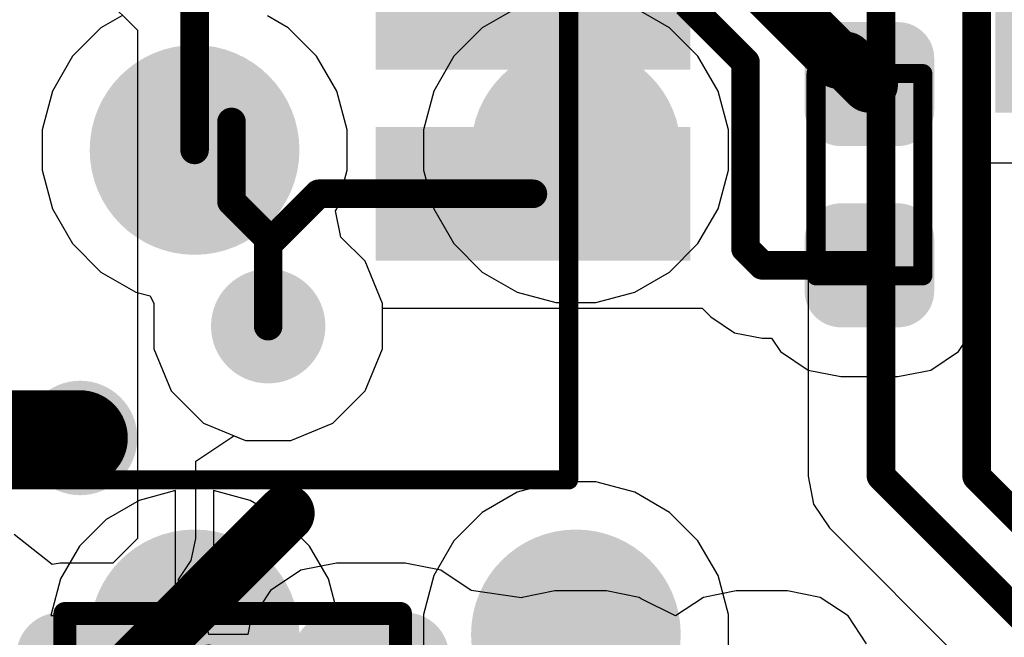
# Model space of a CAD drawing. Header units: inches. Extents: x 0 to 41, y 0 to 25.4.
# Tile 2 of 18: x 2.6 to 7.7, y 8.9 to 12.1. Entities that reach past the tile are written whole.
import ezdxf

# ---------------------------------------------------------------- set-up
doc = ezdxf.new("R2010")
doc.units = ezdxf.units.IN
for name, color, linetype in [('BOTTOM', 5, 'Continuous'), ('Bottom Solder', 6, 'Continuous'), ('TOP', 1, 'Continuous'), ('Top Assembly', 56, 'Continuous'), ('Top Overlay', 2, 'Continuous'), ('Top Solder', 216, 'Continuous'), ('Via Holes', 16, 'Continuous')]:
    doc.layers.add(name, color=color, linetype=linetype)

# ---------------------------------------------------------------- blocks, each defined once
blk = doc.blocks.new('RES_0402_3387')
at = {"layer": 'TOP'}
h = blk.add_hatch(color=1, dxfattribs=at)
edge = h.paths.add_edge_path()
edge.add_arc((-0.34025205, -0.14975078), 0.14024864, 270, 360)
edge.add_line((-0.20000341, -0.14975078), (-0.20000341, 0.14975078))
edge.add_arc((-0.34025205, 0.14975078), 0.14024864, 0, 90)
edge.add_line((-0.34025205, 0.28999942), (-0.60975367, 0.28999942))
edge.add_arc((-0.60975367, 0.14975078), 0.14024864, 90, 180)
edge.add_line((-0.75000231, 0.1497507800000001), (-0.75000231, -0.1497507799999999))
edge.add_arc((-0.60975367, -0.14975078), 0.14024864, 180, 270)
edge.add_line((-0.60975367, -0.28999942), (-0.34025205, -0.28999942))
h = blk.add_hatch(color=1, dxfattribs=at)
edge = h.paths.add_edge_path()
edge.add_arc((0.34025205, 0.14975078), 0.14024864, 90, 180)
edge.add_line((0.20000341, 0.14975078), (0.20000341, -0.14975078))
edge.add_arc((0.34025205, -0.14975078), 0.14024864, 180, 270)
edge.add_line((0.34025205, -0.28999942), (0.60975367, -0.28999942))
edge.add_arc((0.60975367, -0.14975078), 0.14024864, 270, 360)
edge.add_line((0.75000231, -0.14975078), (0.75000231, 0.14975078))
edge.add_arc((0.60975367, 0.14975078), 0.14024864, 0, 90)
edge.add_line((0.60975367, 0.28999942), (0.34025205, 0.28999942))
at = {"layer": 'Top Solder'}
h = blk.add_hatch(color=216, dxfattribs=at)
edge = h.paths.add_edge_path()
edge.add_arc((-0.34025205, -0.14975078), 0.19024854, 270, 360)
edge.add_line((-0.15000351, -0.14975078), (-0.15000351, 0.14975078))
edge.add_arc((-0.34025205, 0.14975078), 0.19024854, 0, 90)
edge.add_line((-0.34025205, 0.33999932), (-0.60975367, 0.33999932))
edge.add_arc((-0.60975367, 0.14975078), 0.19024854, 90, 180)
edge.add_line((-0.80000221, 0.1497507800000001), (-0.80000221, -0.1497507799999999))
edge.add_arc((-0.60975367, -0.14975078), 0.19024854, 180, 270)
edge.add_line((-0.60975367, -0.33999932), (-0.34025205, -0.33999932))
h = blk.add_hatch(color=216, dxfattribs=at)
edge = h.paths.add_edge_path()
edge.add_arc((0.34025205, 0.14975078), 0.19024854, 90, 180)
edge.add_line((0.15000351, 0.14975078), (0.15000351, -0.14975078))
edge.add_arc((0.34025205, -0.14975078), 0.19024854, 180, 270)
edge.add_line((0.3402520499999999, -0.33999932), (0.60975367, -0.33999932))
edge.add_arc((0.60975367, -0.14975078), 0.19024854, 270, 360)
edge.add_line((0.80000221, -0.14975078), (0.80000221, 0.14975078))
edge.add_arc((0.60975367, 0.14975078), 0.19024854, 0, 90)
edge.add_line((0.60975367, 0.33999932), (0.34025205, 0.33999932))
at = {"layer": 'Top Assembly', "const_width": 0.0999998}
for points in [[(-0.53000402, 0.28000198), (-0.53000402, -0.28000198)], [(-0.53000402, 0.28000198), (0.53000402, 0.28000198)], [(0.53000402, 0.28000198), (0.53000402, -0.28000198)], [(-0.53000402, -0.28000198), (0.53000402, -0.28000198)]]:
    blk.add_lwpolyline(points, dxfattribs=at)
at = {"layer": 'Top Assembly', "const_width": 0.0499999}
for points in [[(-0.5550027, 0.28000198, 1), (-0.50500534, 0.28000198, 1)], [(-0.5550027, 0.28000198, 1), (-0.50500534, 0.28000198, 1)], [(0.50500534, 0.28000198, 1), (0.5550027, 0.28000198, 1)], [(0.50500534, 0.28000198, 1), (0.5550027, 0.28000198, 1)], [(-0.5550027, -0.28000198, 1), (-0.50500534, -0.28000198, 1)], [(-0.5550027, -0.28000198, 1), (-0.50500534, -0.28000198, 1)], [(0.50500534, -0.28000198, 1), (0.5550027, -0.28000198, 1)], [(0.50500534, -0.28000198, 1), (0.5550027, -0.28000198, 1)]]:
    blk.add_lwpolyline(points, format="xyb", close=True, dxfattribs=at)
blk = doc.blocks.new('SM04B_SRSS_TB_LF__SN__F_________1_3388')
at = {"layer": 'TOP'}
for points in [[(-1.7999964, -1.16249958), (-1.1999976, -1.16249958), (-1.1999976, -2.71249902), (-1.7999964, -2.71249902)], [(-0.7999984, -1.16249958), (-0.1999996, -1.16249958), (-0.1999996, -2.71249902), (-0.7999984, -2.71249902)]]:
    blk.add_hatch(color=1, dxfattribs=at).paths.add_polyline_path(points)
at = {"layer": 'Top Solder'}
for points in [[(-1.8499963, -1.11249968), (-1.1499977, -1.11249968), (-1.1499977, -2.76249892), (-1.8499963, -2.76249892)], [(-0.8499983, -1.11249968), (-0.1499997, -1.11249968), (-0.1499997, -2.76249892), (-0.8499983, -2.76249892)]]:
    blk.add_hatch(color=216, dxfattribs=at).paths.add_polyline_path(points)
at = {"layer": 'Top Assembly', "const_width": 0.0999998}
for points in [[(-2.99999908, 2.79999948), (-2.99999908, -2.12499702)], [(-2.99999908, -2.12499702), (0, -2.12499702)]]:
    blk.add_lwpolyline(points, dxfattribs=at)
at = {"layer": 'Top Assembly', "const_width": 0.0499999}
blk.add_lwpolyline([(-3.02499776, -2.12499702, 1), (-2.9750004, -2.12499702, 1)], format="xyb", close=True, dxfattribs=at)
blk.add_lwpolyline([(-3.02499776, -2.12499702, 1), (-2.9750004, -2.12499702, 1)], format="xyb", close=True, dxfattribs=at)
blk = doc.blocks.new('LEDC1608X80N_AK_3390')
at = {"layer": 'TOP'}
h = blk.add_hatch(color=1, dxfattribs=at)
edge = h.paths.add_edge_path()
edge.add_arc((-0.54499891, -0.2549982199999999), 0.17999964, 270, 360)
edge.add_line((-0.36499927, -0.2549982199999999), (-0.36499927, 0.2550033))
edge.add_arc((-0.54499891, 0.2550033), 0.17999964, 0, 90)
edge.add_line((-0.54499891, 0.4350029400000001), (-0.9050007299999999, 0.4350029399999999))
edge.add_arc((-0.9050007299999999, 0.2550032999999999), 0.17999964, 90, 180)
edge.add_line((-1.08500037, 0.2550032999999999), (-1.08500037, -0.2549982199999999))
edge.add_arc((-0.9050007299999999, -0.25499822), 0.17999964, 180, 270)
edge.add_line((-0.9050007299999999, -0.43499786), (-0.54499891, -0.43499786))
h = blk.add_hatch(color=1, dxfattribs=at)
edge = h.paths.add_edge_path()
edge.add_arc((0.54499891, 0.2549982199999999), 0.17999964, 90, 180)
edge.add_line((0.36499927, 0.2549982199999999), (0.36499927, -0.2550032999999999))
edge.add_arc((0.54499891, -0.2550033), 0.17999964, 180, 270)
edge.add_line((0.54499891, -0.4350029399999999), (0.9050007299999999, -0.4350029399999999))
edge.add_arc((0.9050007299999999, -0.2550033), 0.17999964, 270, 360)
edge.add_line((1.08500037, -0.2550033), (1.08500037, 0.2549982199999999))
edge.add_arc((0.9050007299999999, 0.2549982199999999), 0.17999964, 0, 90)
edge.add_line((0.9050007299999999, 0.43499786), (0.54499891, 0.43499786))
at = {"layer": 'Top Solder'}
h = blk.add_hatch(color=216, dxfattribs=at)
edge = h.paths.add_edge_path()
edge.add_arc((-0.54499891, -0.2549982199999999), 0.22999954, 270, 360)
edge.add_line((-0.31499937, -0.2549982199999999), (-0.31499937, 0.2550033))
edge.add_arc((-0.54499891, 0.2550033), 0.22999954, 0, 90)
edge.add_line((-0.54499891, 0.48500284), (-0.9050007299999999, 0.4850028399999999))
edge.add_arc((-0.9050007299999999, 0.2550032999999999), 0.22999954, 90, 180)
edge.add_line((-1.13500027, 0.2550033), (-1.13500027, -0.2549982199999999))
edge.add_arc((-0.9050007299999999, -0.25499822), 0.22999954, 180, 270)
edge.add_line((-0.9050007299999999, -0.4849977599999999), (-0.54499891, -0.4849977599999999))
h = blk.add_hatch(color=216, dxfattribs=at)
edge = h.paths.add_edge_path()
edge.add_arc((0.54499891, 0.2549982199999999), 0.22999954, 90, 180)
edge.add_line((0.31499937, 0.25499822), (0.31499937, -0.2550032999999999))
edge.add_arc((0.54499891, -0.2550033), 0.22999954, 180, 270)
edge.add_line((0.54499891, -0.4850028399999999), (0.9050007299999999, -0.4850028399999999))
edge.add_arc((0.9050007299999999, -0.2550033), 0.22999954, 270, 360)
edge.add_line((1.13500027, -0.2550033), (1.13500027, 0.2549982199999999))
edge.add_arc((0.9050007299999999, 0.2549982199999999), 0.22999954, 0, 90)
edge.add_line((0.9050007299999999, 0.4849977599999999), (0.54499891, 0.4849977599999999))
at = {"layer": 'Top Assembly'}
for points, const_width in [([(-0.88000078, 0.48000158), (-0.8800033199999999, -0.4799965)], 0.11999976), ([(0.88000078, 0.48000158), (-0.88000078, 0.48000158)], 0.11999976), ([(0.8800033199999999, -0.4799965), (0.88000078, 0.48000158)], 0.11999976), ([(0.127, 0.25400254), (-0.127, 2.54e-06)], 0.127), ([(0.127, 0.25400254), (0.12699746, -0.254)], 0.127), ([(0.12699746, -0.254), (-0.127, 2.54e-06)], 0.127), ([(0.8800033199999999, -0.4799965), (-0.8800033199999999, -0.4799965)], 0.11999976)]:
    blk.add_lwpolyline(points, dxfattribs=dict(at, const_width=const_width))
for points, const_width in [([(-0.9100007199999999, 0.48000158, 1), (-0.8500008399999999, 0.48000158, 1)], 0.05999988), ([(-0.9100007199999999, 0.48000158, 1), (-0.8500008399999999, 0.48000158, 1)], 0.05999988), ([(0.8500008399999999, 0.48000158, 1), (0.9100007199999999, 0.48000158, 1)], 0.05999988), ([(0.8500008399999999, 0.48000158, 1), (0.9100007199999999, 0.48000158, 1)], 0.05999988), ([(0.09525, 0.25400254, 1), (0.15875, 0.25400254, 1)], 0.0635), ([(0.09525, 0.25400254, 1), (0.15875, 0.25400254, 1)], 0.0635), ([(-0.15875, 2.54e-06, 1), (-0.09525, 2.54e-06, 1)], 0.0635), ([(-0.15875, 2.54e-06, 1), (-0.09525, 2.54e-06, 1)], 0.0635), ([(0.09524746, -0.254, 1), (0.15874746, -0.254, 1)], 0.0635), ([(0.09524746, -0.254, 1), (0.15874746, -0.254, 1)], 0.0635), ([(-0.91000326, -0.4799965, 1), (-0.85000338, -0.4799965, 1)], 0.05999988), ([(-0.91000326, -0.4799965, 1), (-0.85000338, -0.4799965, 1)], 0.05999988), ([(0.85000338, -0.4799965, 1), (0.91000326, -0.4799965, 1)], 0.05999988), ([(0.85000338, -0.4799965, 1), (0.91000326, -0.4799965, 1)], 0.05999988)]:
    blk.add_lwpolyline(points, format="xyb", close=True, dxfattribs=dict(at, const_width=const_width))
blk = doc.blocks.new('TP_1_00MM_B_3393')
at = {"layer": 'BOTTOM'}
h = blk.add_hatch(color=5, dxfattribs=at)
edge = h.paths.add_edge_path()
edge.add_arc((0, 0), 0.499999, 0, 360)
at = {"layer": 'Bottom Solder'}
h = blk.add_hatch(color=6, dxfattribs=at)
edge = h.paths.add_edge_path()
edge.add_arc((0, 0), 0.5499989, 0, 360)
blk = doc.blocks.new('TP_1_00MM_B_3394')
at = {"layer": 'BOTTOM'}
h = blk.add_hatch(color=5, dxfattribs=at)
edge = h.paths.add_edge_path()
edge.add_arc((0, 0), 0.499999, 0, 360)
at = {"layer": 'Bottom Solder'}
h = blk.add_hatch(color=6, dxfattribs=at)
edge = h.paths.add_edge_path()
edge.add_arc((0, 0), 0.5499989, 0, 360)
blk = doc.blocks.new('TP_1_00MM_B_3397')
at = {"layer": 'BOTTOM'}
h = blk.add_hatch(color=5, dxfattribs=at)
edge = h.paths.add_edge_path()
edge.add_arc((0, 0), 0.499999, 0, 360)
at = {"layer": 'Bottom Solder'}
h = blk.add_hatch(color=6, dxfattribs=at)
edge = h.paths.add_edge_path()
edge.add_arc((0, 0), 0.5499989, 0, 360)
blk = doc.blocks.new('TP_1_00MM_B_3399')
at = {"layer": 'BOTTOM'}
h = blk.add_hatch(color=5, dxfattribs=at)
edge = h.paths.add_edge_path()
edge.add_arc((0, 0), 0.499999, 0, 360)
at = {"layer": 'Bottom Solder'}
h = blk.add_hatch(color=6, dxfattribs=at)
edge = h.paths.add_edge_path()
edge.add_arc((0, 0), 0.5499989, 0, 360)
blk = doc.blocks.new('APA102_2020_3415')
at = {"layer": 'TOP'}
for points in [[(-1.1999341, 1.02500303), (-0.3998340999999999, 1.02500303), (-0.3998340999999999, 0.5750039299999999), (-1.1999341, 0.5750039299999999)], [(0.3998340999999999, 1.02500303), (1.1999341, 1.02500303), (1.1999341, 0.5750039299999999), (0.3998340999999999, 0.5750039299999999)], [(-1.19993664, 0.22499955), (-0.39983664, 0.22499955), (-0.39983664, -0.22499955), (-1.19993664, -0.22499955)], [(0.39983664, 0.22499955), (1.19993664, 0.22499955), (1.19993664, -0.22499955), (0.39983664, -0.22499955)], [(-1.1999341, -0.5750039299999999), (-0.3998340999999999, -0.5750039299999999), (-0.3998340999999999, -1.02500303), (-1.1999341, -1.02500303)], [(0.3998340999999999, -0.5750039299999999), (1.1999341, -0.5750039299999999), (1.1999341, -1.02500303), (0.3998340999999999, -1.02500303)]]:
    blk.add_hatch(color=1, dxfattribs=at).paths.add_polyline_path(points)
at = {"layer": 'Top Assembly'}
blk.add_hatch(color=56, dxfattribs=at).paths.add_polyline_path([(-0.9999751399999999, 0.24995886), (-0.2499741, 0.24995886), (-0.2499741, 0.9999599), (-0.9999751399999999, 0.9999599)])
at = {"layer": 'Top Solder'}
for points in [[(-1.249934, 1.07500293), (-0.3498342, 1.07500293), (-0.3498342, 0.52500403), (-1.249934, 0.52500403)], [(0.3498342, 1.07500293), (1.249934, 1.07500293), (1.249934, 0.52500403), (0.3498342, 0.52500403)], [(-1.24993654, 0.27499945), (-0.34983674, 0.27499945), (-0.34983674, -0.27499945), (-1.24993654, -0.27499945)], [(0.34983674, 0.27499945), (1.24993654, 0.27499945), (1.24993654, -0.27499945), (0.34983674, -0.27499945)], [(-1.249934, -0.52500403), (-0.3498342, -0.52500403), (-0.3498342, -1.07500293), (-1.249934, -1.07500293)], [(0.3498342, -0.52500403), (1.249934, -0.52500403), (1.249934, -1.07500293), (0.3498342, -1.07500293)]]:
    blk.add_hatch(color=216, dxfattribs=at).paths.add_polyline_path(points)
at = {"layer": 'Top Assembly', "const_width": 0.0999998}
for points in [[(-1.00000054, 1.00000054), (-1.00000054, -1.00000054)], [(1.00000054, 1.00000054), (-1.00000054, 1.00000054)], [(1.00000054, 1.00000054), (1.00000054, -1.00000054)], [(1.00000054, -1.00000054), (-1.00000054, -1.00000054)]]:
    blk.add_lwpolyline(points, dxfattribs=at)
at = {"layer": 'Top Assembly', "const_width": 0.0499999}
for points in [[(-1.02499922, 1.00000054, 1), (-0.97500186, 1.00000054, 1)], [(-1.02499922, 1.00000054, 1), (-0.97500186, 1.00000054, 1)], [(0.97500186, 1.00000054, 1), (1.02499922, 1.00000054, 1)], [(0.97500186, 1.00000054, 1), (1.02499922, 1.00000054, 1)], [(-1.02499922, -1.00000054, 1), (-0.97500186, -1.00000054, 1)], [(-1.02499922, -1.00000054, 1), (-0.97500186, -1.00000054, 1)], [(0.97500186, -1.00000054, 1), (1.02499922, -1.00000054, 1)], [(0.97500186, -1.00000054, 1), (1.02499922, -1.00000054, 1)]]:
    blk.add_lwpolyline(points, format="xyb", close=True, dxfattribs=at)
at = {"layer": 'Top Overlay'}
for points, const_width in [([(-0.7998840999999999, 1.28999996, 1), (-0.8998839, 1.28999996, 1)], 0.1999996), ([(-0.9498838, 1.28999996, 1), (-0.8498839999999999, 1.28999996, 1)], 0.0999998), ([(-0.8498839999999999, 1.28999996, 1), (-0.7498842, 1.28999996, 1)], 0.0999998)]:
    blk.add_lwpolyline(points, format="xyb", close=True, dxfattribs=dict(at, const_width=const_width))

msp = doc.modelspace()

# ---------------------------------------------------------------- hatches: boundary and pattern name
at = {"layer": 'BOTTOM'}
h = msp.add_hatch(color=5, dxfattribs=at)
edge = h.paths.add_edge_path()
edge.add_arc((3.88610094, 10.48610044), 0.2999994, 0, 360)
h = msp.add_hatch(color=5, dxfattribs=at)
edge = h.paths.add_edge_path()
edge.add_arc((2.89999928, 9.900000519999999), 0.2999994, 0, 360)
at = {"layer": 'TOP'}
h = msp.add_hatch(color=1, dxfattribs=at)
edge = h.paths.add_edge_path()
edge.add_arc((3.88610094, 10.48610044), 0.2999994, 0, 360)
h = msp.add_hatch(color=1, dxfattribs=at)
edge = h.paths.add_edge_path()
edge.add_arc((2.89999928, 9.900000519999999), 0.2999994, 0, 360)
at = {"layer": 'Via Holes'}
h = msp.add_hatch(color=7, dxfattribs=at)
edge = h.paths.add_edge_path()
edge.add_arc((3.88610094, 10.48610044), 0.1499997, 0, 360)
h = msp.add_hatch(color=7, dxfattribs=at)
edge = h.paths.add_edge_path()
edge.add_arc((2.89999928, 9.900000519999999), 0.1499997, 0, 360)

# ---------------------------------------------------------------- linework, layer by layer
at = {"layer": 'BOTTOM'}
for p, q in [((5.19123676, 12.15549004), (5.008813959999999, 12.05016894)), ((5.99123516, 12.05016894), (5.808812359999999, 12.15549004)), ((6.59134572, 12.16012808), (6.717657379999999, 12.03381642)), ((3.11766966, 12.11302378), (3.00880272, 12.05016894)), ((3.991223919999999, 12.05016894), (3.88235698, 12.11302378)), ((3.00880272, 12.05016894), (2.85985458, 11.9012208)), ((4.14017206, 11.9012208), (3.991223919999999, 12.05016894)), ((5.008813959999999, 12.05016894), (4.85986582, 11.9012208)), ((6.140183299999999, 11.9012208), (5.99123516, 12.05016894)), ((6.717657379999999, 12.03381642), (6.717657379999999, 9.700000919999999)), ((2.85985458, 11.9012208), (2.75453348, 11.718798)), ((4.24549316, 11.718798), (4.14017206, 11.9012208)), ((4.85986582, 11.9012208), (4.754544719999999, 11.718798)), ((6.2455044, 11.718798), (6.140183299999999, 11.9012208)), ((2.75453348, 11.718798), (2.70001492, 11.5153313)), ((4.30001172, 11.5153313), (4.24549316, 11.718798)), ((4.754544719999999, 11.718798), (4.700026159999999, 11.5153313)), ((6.30002296, 11.5153313), (6.2455044, 11.718798)), ((2.70001492, 11.5153313), (2.70001492, 11.3046891)), ((4.30001172, 11.3046891), (4.30001172, 11.5153313)), ((4.700026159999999, 11.5153313), (4.700026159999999, 11.3046891)), ((6.30002296, 11.3046891), (6.30002296, 11.5153313)), ((2.70001492, 11.3046891), (2.75453348, 11.1012224)), ((4.24549316, 11.1012224), (4.30001172, 11.3046891)), ((4.700026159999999, 11.3046891), (4.754544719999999, 11.1012224)), ((6.2455044, 11.1012224), (6.30002296, 11.3046891)), ((2.75453348, 11.1012224), (2.85985458, 10.9187996)), ((4.23983404, 11.091418), (4.24549316, 11.1012224)), ((4.26727366, 10.95345536), (4.23983404, 11.091418)), ((4.754544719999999, 11.1012224), (4.85986582, 10.9187996)), ((6.140183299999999, 10.9187996), (6.2455044, 11.1012224)), ((4.39475626, 10.82597276), (4.26727366, 10.95345536)), ((2.85985458, 10.9187996), (3.00880272, 10.76985146)), ((4.85986582, 10.9187996), (5.008813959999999, 10.76985146)), ((5.99123516, 10.76985146), (6.140183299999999, 10.9187996)), ((4.486099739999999, 10.60544742), (4.39475626, 10.82597276)), ((3.00880272, 10.76985146), (3.19122552, 10.66453036)), ((5.008813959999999, 10.76985146), (5.19123676, 10.66453036)), ((5.808812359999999, 10.66453036), (5.99123516, 10.76985146)), ((3.19122552, 10.66453036), (3.2669734, 10.64423322)), ((3.2669734, 10.64423322), (3.28610214, 10.60544488)), ((5.19123676, 10.66453036), (5.39470346, 10.6100118)), ((5.605345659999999, 10.6100118), (5.808812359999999, 10.66453036)), ((3.28610214, 10.60544488), (3.28610214, 10.36675346)), ((4.486099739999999, 10.36675346), (4.486099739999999, 10.60544742)), ((5.39470346, 10.6100118), (5.605345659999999, 10.6100118)), ((3.28610214, 10.36675346), (3.37744562, 10.14622812)), ((4.39475626, 10.14622812), (4.486099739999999, 10.36675346)), ((3.37744562, 10.14622812), (3.54622862, 9.97744512)), ((4.22597326, 9.97744512), (4.39475626, 10.14622812)), ((3.54622862, 9.97744512), (3.76675396, 9.88610164)), ((4.00544792, 9.88610164), (4.22597326, 9.97744512)), ((3.76675396, 9.88610164), (4.00544792, 9.88610164)), ((5.39470346, 9.6700086), (5.19123676, 9.615490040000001)), ((5.605345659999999, 9.6700086), (5.39470346, 9.6700086)), ((5.808812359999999, 9.615490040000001), (5.605345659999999, 9.6700086)), ((6.717657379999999, 9.700000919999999), (6.746760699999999, 9.55368422)), ((3.40001352, 9.62381362), (3.20898012, 9.57262754)), ((3.40001352, 8.97001), (3.40001352, 9.62381362)), ((3.79104652, 9.57262754), (3.600013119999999, 9.62381362)), ((3.600013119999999, 9.62381362), (3.600013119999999, 8.97001)), ((5.19123676, 9.615490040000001), (5.008813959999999, 9.510168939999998)), ((5.99123516, 9.510168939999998), (5.808812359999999, 9.615490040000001)), ((3.20898012, 9.57262754), (3.03704752, 9.4733618)), ((3.96297912, 9.4733618), (3.79104652, 9.57262754)), ((6.746760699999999, 9.55368422), (6.82964344, 9.42964332)), ((5.008813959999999, 9.510168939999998), (4.85986582, 9.3612208)), ((6.140183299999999, 9.3612208), (5.99123516, 9.510168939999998)), ((3.03704752, 9.4733618), (2.89666172, 9.332975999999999)), ((4.10336492, 9.332975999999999), (3.96297912, 9.4733618)), ((6.82964344, 9.42964332), (9.629645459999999, 6.629641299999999)), ((4.85986582, 9.3612208), (4.754544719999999, 9.178798)), ((6.2455044, 9.178798), (6.140183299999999, 9.3612208)), ((2.89666172, 9.332975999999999), (2.79739598, 9.1610434)), ((4.20263066, 9.1610434), (4.10336492, 9.332975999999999)), ((2.79739598, 9.1610434), (2.7462099, 8.97001)), ((4.25381674, 8.97001), (4.20263066, 9.1610434)), ((4.754544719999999, 9.178798), (4.700026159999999, 8.975331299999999)), ((6.30002296, 8.975331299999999), (6.2455044, 9.178798)), ((2.7462099, 8.97001), (3.40001352, 8.97001)), ((3.600013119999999, 8.97001), (4.25381674, 8.97001)), ((4.700026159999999, 8.975331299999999), (4.700026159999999, 8.7646891)), ((6.30002296, 8.7646891), (6.30002296, 8.975331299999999))]:
    msp.add_line(p, q, dxfattribs=at)
at = {"layer": 'BOTTOM', "const_width": 0.1499997}
for points in [[(7.602001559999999, 9.6979994), (7.602001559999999, 12.89799808)], [(3.50001332, 11.4100102), (3.50001332, 12.5000131)], [(7.10000104, 9.700000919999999), (7.10000104, 12.5000004)], [(3.6937823, 11.13989136), (3.6937823, 11.5566317)], [(3.6937823, 11.13989136), (3.88610094, 10.94757272)], [(3.88610094, 10.48610044), (3.88610094, 10.94757272)], [(7.10000104, 9.700000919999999), (9.90000306, 6.899998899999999)], [(7.602001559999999, 9.6979994), (9.500001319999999, 7.799999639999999)]]:
    msp.add_lwpolyline(points, dxfattribs=at)
at = {"layer": 'BOTTOM', "const_width": 0.07499858}
for points in [[(3.65628174, 11.5566317, 1), (3.73128286, 11.5566317, 1)], [(3.46251276, 11.4100102, 1), (3.53751388, 11.4100102, 1)], [(3.65628174, 11.13989136, 1), (3.73128286, 11.13989136, 1)], [(3.65628174, 11.13989136, 1), (3.73128286, 11.13989136, 1)], [(3.84860038, 10.94757272, 1), (3.9236015, 10.94757272, 1)], [(3.84860038, 10.94757272, 1), (3.9236015, 10.94757272, 1)], [(3.84860038, 10.48610044, 1), (3.9236015, 10.48610044, 1)], [(7.06250048, 9.700000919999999, 1), (7.137501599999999, 9.700000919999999, 1)], [(7.06250048, 9.700000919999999, 1), (7.137501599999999, 9.700000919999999, 1)], [(7.564501, 9.6979994, 1), (7.639502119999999, 9.6979994, 1)], [(7.564501, 9.6979994, 1), (7.639502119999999, 9.6979994, 1)]]:
    msp.add_lwpolyline(points, format="xyb", close=True, dxfattribs=at)
at = {"layer": 'TOP'}
for p, q in [((2.93751, 12.3000008), (3.20001392, 12.03749688)), ((3.20001392, 12.03749688), (3.20001392, 9.37390302)), ((7.57481594, 11.15500944), (7.67489448, 11.342243)), ((7.67489448, 11.342243), (7.866131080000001, 11.342243)), ((7.60386592, 11.1115348), (7.57481594, 11.15500944)), ((7.638033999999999, 10.93975714), (7.60386592, 11.1115348)), ((7.638033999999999, 10.67025806), (7.638033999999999, 10.93975714)), ((7.60386592, 10.4984804), (7.638033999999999, 10.67025806)), ((4.486099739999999, 10.36675346), (4.486099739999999, 10.5800144)), ((4.486099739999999, 10.5800144), (6.1615574, 10.5800144)), ((6.1615574, 10.5800144), (6.2069218, 10.53465)), ((6.2069218, 10.53465), (6.3309627, 10.45176726)), ((7.50656106, 10.35285712), (7.60386592, 10.4984804)), ((6.3309627, 10.45176726), (6.4772794, 10.42266394)), ((6.4772794, 10.42266394), (6.525613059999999, 10.42266394)), ((6.525613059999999, 10.42266394), (6.572257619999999, 10.35285712)), ((4.39475626, 10.14622812), (4.486099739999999, 10.36675346)), ((6.572257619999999, 10.35285712), (6.717880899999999, 10.25555226)), ((7.36093778, 10.25555226), (7.50656106, 10.35285712)), ((6.717880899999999, 10.25555226), (6.88965856, 10.22138418)), ((7.189160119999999, 10.22138418), (7.36093778, 10.25555226)), ((6.88965856, 10.22138418), (7.189160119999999, 10.22138418)), ((4.22597326, 9.97744512), (4.39475626, 10.14622812)), ((4.00544792, 9.88610164), (4.22597326, 9.97744512)), ((3.505890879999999, 9.77767412), (3.70589302, 9.911311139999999)), ((3.70589302, 9.911311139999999), (3.76675396, 9.88610164)), ((3.76675396, 9.88610164), (4.00544792, 9.88610164)), ((3.505890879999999, 9.37391572), (3.505890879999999, 9.77767412)), ((2.7534997, 9.23617406), (2.55349756, 9.39317908)), ((3.20001392, 9.37390302), (3.07053996, 9.24442906)), ((3.4826067, 9.25684966), (3.50589342, 9.37390302)), ((3.50589342, 9.37390302), (3.505890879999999, 9.37391572)), ((2.79500076, 9.24442906), (2.7534997, 9.23617406)), ((3.07053996, 9.24442906), (2.79500076, 9.24442906)), ((3.41630254, 9.15761694), (3.4826067, 9.25684966)), ((4.245000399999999, 9.244423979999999), (4.057713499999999, 9.207169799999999)), ((4.60499968, 9.244423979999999), (4.245000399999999, 9.244423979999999)), ((4.79228658, 9.207169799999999), (4.60499968, 9.244423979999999)), ((4.057713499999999, 9.207169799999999), (3.898940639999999, 9.10108162)), ((4.951056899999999, 9.10108416), (4.79228658, 9.207169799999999)), ((3.42212422, 9.09850352), (3.41630254, 9.15761694)), ((3.46789502, 9.06792192), (3.42212422, 9.09850352)), ((3.898940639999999, 9.10108162), (3.79285246, 8.94230876)), ((5.214071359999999, 9.06154144), (4.951056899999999, 9.10108416)), ((5.39025338, 9.09865084), (5.21847572, 9.064482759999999)), ((5.659752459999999, 9.09865084), (5.39025338, 9.09865084)), ((5.83153012, 9.064482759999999), (5.659752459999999, 9.09865084)), ((6.34025402, 9.098648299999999), (6.16847636, 9.06448022)), ((6.609753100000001, 9.098648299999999), (6.34025402, 9.098648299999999)), ((6.781530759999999, 9.06448022), (6.609753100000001, 9.098648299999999)), ((3.56381812, 8.924363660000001), (3.46789502, 9.06792192)), ((5.21847572, 9.064482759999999), (5.214071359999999, 9.06154144)), ((5.84245466, 9.0571828), (5.83153012, 9.064482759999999)), ((6.02285562, 8.967175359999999), (5.84245466, 9.0571828)), ((6.16847636, 9.06448022), (6.02285562, 8.967175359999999)), ((6.92715404, 8.967175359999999), (6.781530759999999, 9.06448022)), ((3.79285246, 8.94230876), (3.77850908, 8.870203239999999)), ((7.0244589, 8.821552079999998), (6.92715404, 8.967175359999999)), ((3.574590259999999, 8.870203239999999), (3.56381812, 8.924363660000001)), ((3.77850908, 8.870203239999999), (3.574590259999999, 8.870203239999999))]:
    msp.add_line(p, q, dxfattribs=at)
for points, const_width in [([(6.399999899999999, 12.35696538), (6.87695094, 11.88001434)], 0.2999994), ([(6.07915218, 12.1800112), (6.389410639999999, 11.86975274)], 0.1499997), ([(6.87695094, 11.88001434), (6.914408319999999, 11.88001434)], 0.2999994), ([(6.914408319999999, 11.88001434), (7.03940934, 11.75501332)], 0.2999994), ([(6.389410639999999, 10.89287636), (6.389410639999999, 11.86975274)], 0.1499997), ([(3.88610094, 10.91569572), (4.150418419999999, 11.1800132)], 0.1499997), ([(4.150418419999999, 11.1800132), (5.274500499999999, 11.1800132)], 0.1499997), ([(3.88610094, 10.48610044), (3.88610094, 10.91569572)], 0.1499997), ([(6.389410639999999, 10.89287636), (6.4772794, 10.8050076)], 0.1499997), ([(6.4772794, 10.8050076), (7.03940934, 10.8050076)], 0.1499997), ([(1.41948662, 9.900000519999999), (2.66671552, 9.900000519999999)], 0.499999), ([(2.66671552, 9.900000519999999), (2.89999928, 9.900000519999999)], 0.499999), ([(2.9750004, 8.50002618), (3.97998188, 9.50500766)], 0.2999994)]:
    msp.add_lwpolyline(points, dxfattribs=dict(at, const_width=const_width))
for points, const_width in [([(6.80195236, 11.88001434, 1), (6.95194952, 11.88001434, 1)], 0.1499997), ([(6.80195236, 11.88001434, 1), (6.95194952, 11.88001434, 1)], 0.1499997), ([(6.83940974, 11.88001434, 1), (6.9894069, 11.88001434, 1)], 0.1499997), ([(6.83940974, 11.88001434, 1), (6.9894069, 11.88001434, 1)], 0.1499997), ([(6.35191008, 11.86975274, 1), (6.426911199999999, 11.86975274, 1)], 0.07499858), ([(6.35191008, 11.86975274, 1), (6.426911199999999, 11.86975274, 1)], 0.07499858), ([(6.964410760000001, 11.75501332, 1), (7.114407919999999, 11.75501332, 1)], 0.1499997), ([(4.11291786, 11.1800132, 1), (4.187918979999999, 11.1800132, 1)], 0.07499858), ([(4.11291786, 11.1800132, 1), (4.187918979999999, 11.1800132, 1)], 0.07499858), ([(5.23699994, 11.1800132, 1), (5.31200106, 11.1800132, 1)], 0.07499858), ([(3.84860038, 10.91569572, 1), (3.9236015, 10.91569572, 1)], 0.07499858), ([(3.84860038, 10.91569572, 1), (3.9236015, 10.91569572, 1)], 0.07499858), ([(6.35191008, 10.89287636, 1), (6.426911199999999, 10.89287636, 1)], 0.07499858), ([(6.35191008, 10.89287636, 1), (6.426911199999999, 10.89287636, 1)], 0.07499858), ([(6.43977884, 10.8050076, 1), (6.514779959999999, 10.8050076, 1)], 0.07499858), ([(6.43977884, 10.8050076, 1), (6.514779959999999, 10.8050076, 1)], 0.07499858), ([(7.00190878, 10.8050076, 1), (7.0769099, 10.8050076, 1)], 0.07499858), ([(3.84860038, 10.48610044, 1), (3.9236015, 10.48610044, 1)], 0.07499858), ([(2.54171704, 9.900000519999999, 1), (2.791714, 9.900000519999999, 1)], 0.2499995), ([(2.54171704, 9.900000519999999, 1), (2.791714, 9.900000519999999, 1)], 0.2499995), ([(2.7750008, 9.900000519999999, 1), (3.02499776, 9.900000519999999, 1)], 0.2499995), ([(3.9049833, 9.50500766, 1), (4.05498046, 9.50500766, 1)], 0.1499997)]:
    msp.add_lwpolyline(points, format="xyb", close=True, dxfattribs=dict(at, const_width=const_width))

# ---------------------------------------------------------------- block references
for name, p, rotation in [('SM04B_SRSS_TB_LF__SN__F_________1_3388', (3.3370012, 12.6800102), 90), ('APA102_2020_3415', (8.950025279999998, 12.6800102), 180), ('RES_0402_3387', (7.03940934, 11.28001046), 90), ('TP_1_00MM_B_3394', (3.50001332, 11.4100102), 90), ('TP_1_00MM_B_3393', (3.50001332, 8.8700102), 90), ('LEDC1608X80N_AK_3390', (3.70000022, 8.50002364), 180)]:
    msp.add_blockref(name, p, dxfattribs=dict(rotation=rotation))
for name, p in [('TP_1_00MM_B_3399', (5.500024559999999, 11.4100102)), ('TP_1_00MM_B_3397', (5.500024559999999, 8.8700102))]:
    msp.add_blockref(name, p)

doc.saveas('drawing.dxf')
